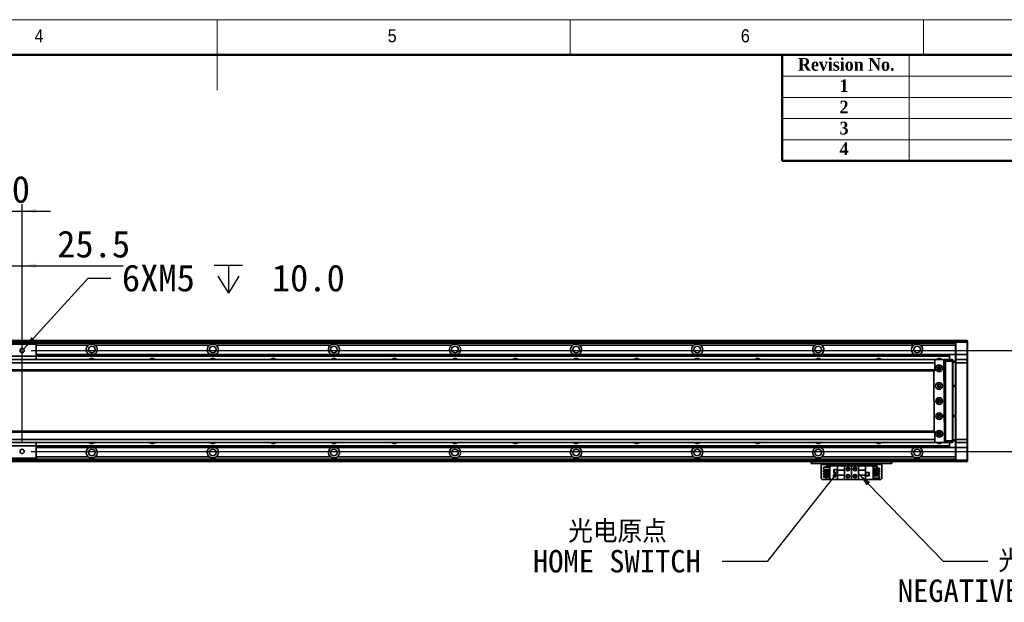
# Model space of a CAD drawing. Header units: millimetres. Extents: x 35 to 2905, y 35 to 2044.
# Tile 6 of 7: x 1274 to 2250, y 1466 to 2044. Entities that reach past the tile are written whole.
import ezdxf

# ---------------------------------------------------------------- set-up
doc = ezdxf.new("R2010")
doc.units = ezdxf.units.MM
doc.header["$LTSCALE"] = 7
doc.layers.add('黑色实线', color=7, linetype='Continuous')
doc.styles.add('SLDTEXTSTYLE1', font='Gothic.ttf', dxfattribs={"width": 0.913})
doc.styles.add('SLDTEXTSTYLE2', font='timesbd.ttf', dxfattribs={"width": 0.933})
doc.styles.add('SLDTEXTSTYLE8', font='txt')
doc.styles.add('SLDTEXTSTYLE9', font='txt', dxfattribs={"bigfont": 'bigfont'})
doc.dimstyles.new('SLDDIMSTYLE0', dxfattribs={"dimtxt": 26.6, "dimasz": 14, "dimexe": 0, "dimexo": 0.0625, "dimgap": 6.65, "dimtad": 2, "dimdec": 1, "dimrnd": 1e-09, "dimzin": 4, "dimdsep": 46, "dimtxsty": 'SLDTEXTSTYLE8', "dimsah": 1, "dimcen": 0.09, "dimadec": 0, "dimazin": 1, "dimtfac": 1, "dimtdec": 1, "dimtmove": 0, "dimatfit": 0, "dimfxl": 0, "dimfrac": 2, "dimtolj": 1, "dimtzin": 12, "dimarcsym": 0})
doc.dimstyles.new('SLDDIMSTYLE1', dxfattribs={"dimtxt": 26.6, "dimasz": 14, "dimexe": 0, "dimexo": 0.0625, "dimgap": 6.65, "dimtad": 2, "dimdec": 1, "dimrnd": 1e-09, "dimzin": 12, "dimdsep": 46, "dimtxsty": 'SLDTEXTSTYLE8', "dimsah": 1, "dimcen": 0.09, "dimadec": 0, "dimazin": 3, "dimtfac": 1, "dimtdec": 1, "dimtmove": 0, "dimatfit": 0, "dimfxl": 0, "dimfrac": 2, "dimtolj": 1, "dimtzin": 12, "dimarcsym": 0})
doc.dimstyles.new('SLDDIMSTYLE2', dxfattribs={"dimtxt": 0.18, "dimasz": 14, "dimexe": 0, "dimexo": 0.0625, "dimgap": 0, "dimtad": 0, "dimtih": 1, "dimtoh": 1, "dimdec": 0, "dimrnd": 1e-09, "dimzin": 0, "dimdsep": 46, "dimtxsty": 'Standard', "dimsah": 1, "dimcen": 0.09, "dimadec": 0, "dimazin": 0, "dimtfac": 14, "dimtdec": 0, "dimtofl": 0, "dimtmove": 0, "dimatfit": 3, "dimfxl": 0, "dimfrac": 2, "dimtolj": 1, "dimtzin": 0, "dimarcsym": 0})
doc.dimstyles.new('SLDDIMSTYLE3', dxfattribs={"dimtxt": 26.6, "dimasz": 14, "dimexe": 0, "dimexo": 0.0625, "dimgap": 6.65, "dimtad": 0, "dimtih": 1, "dimtoh": 1, "dimdec": 6, "dimrnd": 1e-09, "dimzin": 12, "dimdsep": 46, "dimtxsty": 'SLDTEXTSTYLE8', "dimsah": 1, "dimcen": 0, "dimadec": 0, "dimazin": 3, "dimtfac": 1, "dimtdec": 1, "dimtofl": 0, "dimtmove": 0, "dimatfit": 3, "dimfxl": 0, "dimfrac": 2, "dimtolj": 1, "dimtzin": 12, "dimarcsym": 0})
doc.dimstyles.new('SLDDIMSTYLE5', dxfattribs={"dimtxt": 0.18, "dimasz": 4.2, "dimexe": 0, "dimexo": 0.0625, "dimgap": 0, "dimtad": 0, "dimtih": 1, "dimtoh": 1, "dimdec": 0, "dimrnd": 1e-09, "dimzin": 0, "dimdsep": 46, "dimtxsty": 'Standard', "dimblk1": 'DOT', "dimblk2": 'DOT', "dimsah": 1, "dimcen": 0.09, "dimadec": 0, "dimazin": 0, "dimtfac": 4.2, "dimtdec": 0, "dimtofl": 0, "dimtmove": 0, "dimatfit": 3, "dimldrblk": 'DOT', "dimfxl": 0, "dimfrac": 2, "dimtolj": 1, "dimtzin": 0, "dimarcsym": 0})

# ---------------------------------------------------------------- blocks, each defined once
blk = doc.blocks.new('_D_7')
at = {"layer": '黑色实线'}
for p, q in [((2325.82, 1715.92), (2325.82, 1743.92)), ((1285.71, 1715.92), (2332.82, 1715.92)), ((2325.82, 1615.92), (2325.82, 1715.92)), ((1285.71, 1615.92), (2332.82, 1615.92)), ((2325.82, 1615.92), (2325.82, 1587.92))]:
    blk.add_line(p, q, dxfattribs=at)
for points in [[(2325.82, 1715.92), (2327.92, 1729.92), (2323.72, 1729.92)], [(2325.82, 1615.92), (2323.72, 1601.92), (2327.92, 1601.92)]]:
    blk.add_solid(points, dxfattribs=at)
at = {"layer": '黑色实线', "insert": (2290.92, 1614.94), "char_height": 26.6, "attachment_point": 1, "rotation": 90, "style": 'SLDTEXTSTYLE8'}
blk.add_mtext('100.0', dxfattribs=at)
blk = doc.blocks.new('SW_SYMBOL_HOLE_DEPTH')
at = {"layer": '黑色实线', "color": 0}
for p, q in [((0, 6125), (5600, 6125)), ((2800, 6125), (2800, 525)), ((700, 3885), (2800, 525)), ((4900, 3885), (2800, 525))]:
    blk.add_line(p, q, dxfattribs=at)
blk = doc.blocks.new('_D_8')
at = {"layer": '黑色实线'}
for p, q in [((1278.23, 1717.47), (1342.11, 1787.82)), ((1342.11, 1787.82), (1364.56, 1787.82))]:
    blk.add_line(p, q, dxfattribs=at)
blk.add_solid([(1278.23, 1717.47), (1289.2, 1726.43), (1286.09, 1729.25)], dxfattribs=at)
at = {"layer": '黑色实线', "xscale": 0.004985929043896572, "yscale": 0.004985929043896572, "zscale": 0.004985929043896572}
blk.add_blockref('SW_SYMBOL_HOLE_DEPTH', (1467.26, 1770.21), dxfattribs=at)
at = {"layer": '黑色实线', "char_height": 26.6, "attachment_point": 1, "style": 'SLDTEXTSTYLE8'}
for s, insert in [('6XM5', (1375.67, 1801.22)), (' 10.0', (1506.19, 1801.22))]:
    blk.add_mtext(s, dxfattribs=dict(at, insert=insert))
blk = doc.blocks.new('_D_11')
at = {"layer": '黑色实线'}
for p, q in [((1174.82, 1854.23), (1146.82, 1854.23)), ((1174.82, 1624.81), (1174.82, 1861.23)), ((1174.82, 1854.23), (1276.82, 1854.23)), ((1276.82, 1624.81), (1276.82, 1861.23)), ((1276.82, 1854.23), (1304.82, 1854.23))]:
    blk.add_line(p, q, dxfattribs=at)
for points in [[(1174.82, 1854.23), (1160.82, 1856.33), (1160.82, 1852.13)], [(1276.82, 1854.23), (1290.82, 1852.13), (1290.82, 1856.33)]]:
    blk.add_solid(points, dxfattribs=at)
at = {"layer": '黑色实线', "insert": (1194.15, 1889.13), "char_height": 26.6, "attachment_point": 1, "style": 'SLDTEXTSTYLE8'}
blk.add_mtext('102.0', dxfattribs=at)
blk = doc.blocks.new('_D_12')
at = {"layer": '黑色实线'}
for p, q in [((1251.32, 1624.81), (1251.32, 1806.97)), ((1276.82, 1624.81), (1276.82, 1806.97)), ((1251.32, 1799.97), (1223.32, 1799.97)), ((1251.32, 1799.97), (1276.82, 1799.97)), ((1276.82, 1799.97), (1377.08, 1799.97))]:
    blk.add_line(p, q, dxfattribs=at)
for points in [[(1251.32, 1799.97), (1237.32, 1802.07), (1237.32, 1797.87)], [(1276.82, 1799.97), (1290.82, 1797.87), (1290.82, 1802.07)]]:
    blk.add_solid(points, dxfattribs=at)
at = {"layer": '黑色实线', "insert": (1311.54, 1834.87), "char_height": 26.6, "attachment_point": 1, "style": 'SLDTEXTSTYLE8'}
blk.add_mtext('25.5', dxfattribs=at)
blk = doc.blocks.new('SW_NOTE_5')
at = {"layer": '黑色实线', "color": 0, "char_height": 22.225, "attachment_point": 2}
for s, insert, style in [('光电原点', (-103.75, 40.88), 'SLDTEXTSTYLE9'), ('HOME SWITCH', (-104.34, 11.5), 'SLDTEXTSTYLE8')]:
    blk.add_mtext(s, dxfattribs=dict(at, insert=insert, style=style))
blk = doc.blocks.new('_DOT')
at = {"color": 0, "linetype": 'ByBlock', "lineweight": -2}
blk.add_line((-0.5, 0), (-1, 0), dxfattribs=at)
at = {"color": 0, "linetype": 'ByBlock', "const_width": 0.5}
blk.add_lwpolyline([(-0.25, 0, 1), (0.25, 0, 1)], format="xyb", close=True, dxfattribs=at)
blk = doc.blocks.new('SW_NOTE_6')
at = {"layer": '黑色实线', "color": 0, "char_height": 22.225, "attachment_point": 2}
for s, insert, style in [('光电负限位', (71.62, 11.18), 'SLDTEXTSTYLE9'), ('NEGATIVE LIMIT SWITCH', (69.55, -18.2), 'SLDTEXTSTYLE8')]:
    blk.add_mtext(s, dxfattribs=dict(at, insert=insert, style=style))

msp = doc.modelspace()

# ---------------------------------------------------------------- linework, layer by layer
at = {"color": 7, "linetype": 'Continuous', "lineweight": 18}
for p, q in [((2905, 2044), (35, 2044)), ((1470, 2044), (1470, 1974)), ((1820, 2009), (1820, 2044)), ((2170, 2044), (2170, 2009)), ((70, 2009), (2870, 2009)), ((2156, 2009), (2156, 1904)), ((2030, 1988), (2870, 1988)), ((2030, 1967), (2870, 1967)), ((2030, 1946), (2870, 1946)), ((2030, 1925), (2870, 1925))]:
    msp.add_line(p, q, dxfattribs=at)
at = {"color": 7, "linetype": 'Continuous', "lineweight": 50}
for p, q in [((2870, 2009), (70, 2009)), ((2030, 2009), (2030, 1904)), ((2870, 1904), (2030, 1904))]:
    msp.add_line(p, q, dxfattribs=at)
at = {"color": 7, "linetype": 'Continuous', "lineweight": 35}
for p, q in [((1290.8211979, 1722.417851), (1160.8212027, 1722.417851)), ((2201.821092, 1725.9229915), (1265.3211388, 1725.9229915)), ((1265.3211388, 1725.7229919), (2145.8210978, 1725.7229919)), ((1265.3211388, 1725.5229922), (2145.8210978, 1725.5229922)), ((2201.821092, 1725.4229905), (1265.3211388, 1725.4229905)), ((2201.821092, 1723.417853), (1265.3211388, 1723.417853)), ((1290.8211979, 1722.417851), (1290.8211979, 1710.4178527)), ((1462.6516136, 1721.4178527), (1348.9908012, 1721.4178527)), ((1582.6516184, 1721.4178527), (1468.990806, 1721.4178527)), ((1702.6516232, 1721.4178527), (1588.9908108, 1721.4178527)), ((1822.6516279, 1721.4178527), (1708.9908155, 1721.4178527)), ((1942.6516327, 1721.4178527), (1828.9908203, 1721.4178527)), ((2062.6516375, 1721.4178527), (1948.9908251, 1721.4178527)), ((2159.1918501, 1721.4178527), (2068.9907106, 1721.4178527)), ((2145.8210978, 1725.7229919), (2145.8210978, 1725.5229922)), ((2145.8210978, 1725.4229905), (2145.8210978, 1725.5229922)), ((2159.1918501, 1721.4178527), (2159.1918501, 1719.8926331)), ((2201.821092, 1721.4178527), (2166.9907602, 1721.4178527)), ((2201.821092, 1725.6229902), (2202.121261, 1725.9229915)), ((2201.821092, 1725.9229915), (2201.821092, 1725.6229902)), ((2201.821092, 1724.4229922), (2201.821092, 1725.6229902)), ((2201.821092, 1724.4229922), (2202.121261, 1724.4229922)), ((2201.821092, 1711.9229892), (2201.821092, 1724.4229922)), ((2202.121261, 1725.9229915), (2202.121261, 1724.4229922)), ((2202.121261, 1725.9229915), (2213.5212454, 1725.9229915)), ((2213.5212454, 1724.4229922), (2202.121261, 1724.4229922)), ((2202.121261, 1724.4229922), (2202.121261, 1711.9229892)), ((2213.5212454, 1724.4229922), (2213.5212454, 1725.9229915)), ((2213.5212454, 1725.9229915), (2213.821176, 1725.6229902)), ((2213.5212454, 1724.4229922), (2213.821176, 1724.4229922)), ((2213.5212454, 1711.9229892), (2213.5212454, 1724.4229922)), ((2213.821176, 1725.6229902), (2213.821176, 1724.4229922)), ((2213.821176, 1724.4229922), (2213.821176, 1711.9229892)), ((1290.8211979, 1710.4178527), (1160.8212027, 1710.4178527)), ((1290.8211979, 1711.917852), (2195.8212885, 1711.917852)), ((1290.8211979, 1711.6248319), (2195.8212885, 1711.6248319)), ((1290.8211979, 1710.7259715), (2195.8212885, 1710.7259715)), ((1290.8211979, 1710.4329513), (2195.8212885, 1710.4329513)), ((1290.8211979, 1710.4178527), (1290.8211979, 1706.9229903)), ((2195.8212885, 1711.917852), (2195.8212885, 1711.6248319)), ((2201.821092, 1711.917852), (2195.8212885, 1711.917852)), ((2195.8212885, 1711.6248319), (2195.8212885, 1710.7259715)), ((2195.8212885, 1710.7259715), (2195.8212885, 1710.4329513)), ((2195.8212885, 1710.4329513), (2195.8212885, 1706.9229903)), ((2201.821092, 1711.9229892), (2202.121261, 1711.9229892)), ((2201.821092, 1706.6229889), (2201.821092, 1711.9229892)), ((2202.121261, 1711.9229892), (2202.121261, 1706.9229903)), ((2202.121261, 1711.9229892), (2213.5212454, 1711.9229892)), ((2213.5212454, 1706.9229903), (2213.5212454, 1711.9229892)), ((2213.5212454, 1711.9229892), (2213.821176, 1711.9229892)), ((2213.821176, 1711.9229892), (2213.821176, 1706.6229889)), ((2181.3211473, 1706.9229903), (270.3211936, 1706.9229903)), ((2181.3211473, 1703.9229879), (270.3211936, 1703.9229879)), ((2180.9260878, 1706.8977328), (2180.4287466, 1706.3950533)), ((2180.4287466, 1706.3950533), (2180.4294619, 1706.2846655)), ((2189.9259123, 1706.9461206), (2180.9260878, 1706.8977328)), ((2181.3211473, 1706.9229903), (2181.3211473, 1706.8998599)), ((2181.3211473, 1706.2846655), (2181.3211473, 1703.9229879)), ((2181.3211473, 1703.9229879), (2181.3211473, 1696.9229868)), ((2181.6210779, 1706.9229903), (2181.5996202, 1706.9013538)), ((2181.6210779, 1706.901473), (2181.6210779, 1706.9229903)), ((2181.6210779, 1706.9229903), (2185.623649, 1706.9229903)), ((2186.9668993, 1698.9229908), (2184.6754583, 1698.9229908)), ((2185.821298, 1700.0229908), (2186.1143145, 1699.9958986)), ((2190.4287371, 1706.4488167), (2189.9259123, 1706.9461206)), ((2189.9492773, 1706.9229903), (2191.8211016, 1706.9229903)), ((2191.8211016, 1706.6229889), (2190.2525457, 1706.6229889)), ((2190.8640894, 1625.4499899), (2190.4287371, 1706.4488167)), ((2191.3211378, 1704.9229899), (2190.4368433, 1704.9229899)), ((2191.3211378, 1626.9229921), (2191.3211378, 1704.9229899)), ((2191.8211016, 1706.9229903), (2199.0211042, 1706.9229903)), ((2191.8211016, 1705.4229909), (2191.8211016, 1706.9229903)), ((2191.8211016, 1626.422991), (2191.8211016, 1705.4229909)), ((2199.0211042, 1705.4229909), (2191.8211016, 1705.4229909)), ((2199.0211042, 1705.4229909), (2199.0211042, 1706.9229903)), ((2199.3212732, 1706.6229889), (2199.0211042, 1706.9229903)), ((2199.0211042, 1626.422991), (2199.0211042, 1705.4229909)), ((2199.3212732, 1705.4229909), (2199.0211042, 1705.4229909)), ((2199.3212732, 1706.6229889), (2199.3212732, 1705.4229909)), ((2199.3212732, 1705.4229909), (2199.3212732, 1626.422991)), ((2199.3212732, 1705.4229909), (2201.821092, 1705.4229909)), ((2201.821092, 1704.4229889), (2199.3212732, 1704.4229889)), ((2202.121261, 1706.9229903), (2201.821092, 1706.6229889)), ((2201.821092, 1703.9229916), (2201.821092, 1706.6229889)), ((2202.121261, 1703.9229916), (2201.821092, 1703.9229916)), ((2201.821092, 1627.9229904), (2201.821092, 1703.9229916)), ((2202.121261, 1706.9229903), (2202.121261, 1703.9229916)), ((2202.121261, 1706.9229903), (2213.5212454, 1706.9229903)), ((2213.5212454, 1703.9229916), (2202.121261, 1703.9229916)), ((2202.121261, 1703.9229916), (2202.121261, 1627.9229904)), ((2213.5212454, 1703.9229916), (2213.5212454, 1706.9229903)), ((2213.5212454, 1706.9229903), (2213.821176, 1706.6229889)), ((2213.5212454, 1627.9229904), (2213.5212454, 1703.9229916)), ((2213.5212454, 1703.9229916), (2213.821176, 1703.9229916)), ((2213.821176, 1706.6229889), (2213.821176, 1703.9229916)), ((2213.821176, 1703.9229916), (2213.821176, 1627.9229904)), ((2181.3211473, 1696.9229868), (270.3211936, 1696.9229868)), ((270.3211936, 1695.9229866), (2181.3211473, 1695.9229866)), ((2180.4850134, 1695.9229866), (2180.8075937, 1635.9229917)), ((2181.3211473, 1696.9229868), (2181.3211473, 1695.9229866)), ((2185.821298, 1682.5229907), (2186.3355669, 1682.4380672)), ((2199.3212732, 1681.4229907), (2201.821092, 1681.4229907)), ((2201.821092, 1680.4229906), (2199.3212732, 1680.4229906)), ((2199.3212732, 1651.4229895), (2201.821092, 1651.4229895)), ((2201.821092, 1650.4229912), (2199.3212732, 1650.4229912)), ((2181.3211473, 1635.9229917), (270.3211936, 1635.9229917)), ((2181.3211473, 1634.9229934), (270.3211936, 1634.9229934)), ((2181.3211473, 1635.9229917), (2181.3211473, 1634.9229934)), ((2181.3211473, 1634.9229934), (2181.3211473, 1627.9229941)), ((2184.6754583, 1632.9229893), (2186.9668993, 1632.9229893)), ((2181.3211473, 1627.9229941), (270.3211936, 1627.9229941)), ((2181.3211473, 1624.9229917), (270.3211936, 1624.9229917)), ((1290.8211979, 1621.4178512), (1160.8212027, 1621.4178512)), ((1290.8211979, 1624.9229917), (1290.8211979, 1621.4178512)), ((1290.8211979, 1621.4178512), (1290.8211979, 1609.4178529)), ((1290.8211979, 1621.4130269), (2195.8212885, 1621.4130269)), ((1290.8211979, 1621.1200105), (2195.8212885, 1621.1200105)), ((1290.8211979, 1620.2211464), (2195.8212885, 1620.2211464)), ((1290.8211979, 1619.9281299), (2195.8212885, 1619.9281299)), ((2180.8633837, 1625.5613165), (2180.8643374, 1625.3962228)), ((2180.8643374, 1625.3962228), (2181.3669237, 1624.8989189)), ((2181.3211473, 1627.9229941), (2181.3211473, 1625.5613165)), ((2181.3211473, 1624.9441961), (2181.3211473, 1624.9229917)), ((2181.3669237, 1624.8989189), (2190.3667482, 1624.9473067)), ((2191.8211016, 1624.9229917), (2185.8439478, 1624.9229917)), ((2190.3667482, 1624.9473067), (2190.8640894, 1625.4499899)), ((2190.6394991, 1625.2229894), (2191.8211016, 1625.2229894)), ((2190.8562216, 1626.9229921), (2191.3211378, 1626.9229921)), ((2191.8211016, 1626.422991), (2199.0211042, 1626.422991)), ((2191.8211016, 1624.9229917), (2191.8211016, 1626.422991)), ((2199.0211042, 1624.9229917), (2191.8211016, 1624.9229917)), ((2195.8212885, 1624.9229917), (2195.8212885, 1621.4130269)), ((2195.8212885, 1621.4130269), (2195.8212885, 1621.1200105)), ((2195.8212885, 1621.1200105), (2195.8212885, 1620.2211464)), ((2195.8212885, 1620.2211464), (2195.8212885, 1619.9281299)), ((2201.821092, 1619.9281299), (2195.8212885, 1619.9281299)), ((2199.3212732, 1626.422991), (2199.0211042, 1626.422991)), ((2199.0211042, 1624.9229917), (2199.0211042, 1626.422991)), ((2199.3212732, 1625.2229894), (2199.0211042, 1624.9229917)), ((2199.3212732, 1627.4229893), (2201.821092, 1627.4229893)), ((2199.3212732, 1626.422991), (2199.3212732, 1625.2229894)), ((2201.821092, 1626.422991), (2199.3212732, 1626.422991)), ((2202.121261, 1627.9229904), (2201.821092, 1627.9229904)), ((2201.821092, 1625.2229894), (2201.821092, 1627.9229904)), ((2202.121261, 1624.9229917), (2201.821092, 1625.2229894)), ((2201.821092, 1619.922989), (2201.821092, 1625.2229894)), ((2202.121261, 1619.922989), (2201.821092, 1619.922989)), ((2201.821092, 1607.4229898), (2201.821092, 1619.922989)), ((2202.121261, 1627.9229904), (2213.5212454, 1627.9229904)), ((2202.121261, 1627.9229904), (2202.121261, 1624.9229917)), ((2213.5212454, 1624.9229917), (2202.121261, 1624.9229917)), ((2202.121261, 1624.9229917), (2202.121261, 1619.922989)), ((2202.121261, 1619.922989), (2213.5212454, 1619.922989)), ((2202.121261, 1619.922989), (2202.121261, 1607.4229898)), ((2213.5212454, 1627.9229904), (2213.821176, 1627.9229904)), ((2213.5212454, 1624.9229917), (2213.5212454, 1627.9229904)), ((2213.5212454, 1624.9229917), (2213.821176, 1625.2229894)), ((2213.5212454, 1619.922989), (2213.5212454, 1624.9229917)), ((2213.821176, 1619.922989), (2213.5212454, 1619.922989)), ((2213.5212454, 1607.4229898), (2213.5212454, 1619.922989)), ((2213.821176, 1627.9229904), (2213.821176, 1625.2229894)), ((2213.821176, 1625.2229894), (2213.821176, 1619.922989)), ((2213.821176, 1619.922989), (2213.821176, 1607.4229898)), ((1462.6516136, 1610.4281293), (1348.9908012, 1610.4281293)), ((1582.6516184, 1610.4281293), (1468.990806, 1610.4281293)), ((1702.6516232, 1610.4281293), (1588.9908108, 1610.4281293)), ((1822.6516279, 1610.4281293), (1708.9908155, 1610.4281293)), ((1942.6516327, 1610.4281293), (1828.9908203, 1610.4281293)), ((2062.6516375, 1610.4281293), (1948.9908251, 1610.4281293)), ((2160.6516871, 1610.4281293), (2068.9907106, 1610.4281293)), ((2201.821092, 1610.4281293), (2166.9907602, 1610.4281293)), ((1290.8211979, 1609.4178529), (1160.8212027, 1609.4178529)), ((2201.821092, 1608.428129), (1235.8211311, 1608.428129)), ((2201.821092, 1605.9229905), (1235.8211311, 1605.9229905)), ((2058.8212046, 1603.9229939), (2058.8212046, 1605.9229905)), ((2059.8211321, 1603.9229939), (2058.8212046, 1603.9229939)), ((2059.8211321, 1605.9229905), (2059.8211321, 1603.9229939)), ((2137.8212008, 1603.9229939), (2059.8211321, 1603.9229939)), ((2068.821195, 1603.9229939), (2068.821195, 1602.9229918)), ((2068.821195, 1602.9229918), (2128.8211378, 1602.9229918)), ((2068.821195, 1589.1229892), (2068.821195, 1602.9229918)), ((2071.1212191, 1597.9829887), (2071.1212191, 1600.4829938)), ((2071.1212191, 1600.4829938), (2077.3212942, 1600.4829938)), ((2073.5211405, 1600.4829938), (2073.5211405, 1601.4229888)), ((2073.5211405, 1601.4229888), (2077.3212942, 1601.4229888)), ((2077.3212942, 1588.1229872), (2077.3212942, 1601.7229939)), ((2077.3212942, 1601.7229939), (2084.8712954, 1601.7229939)), ((2084.8712954, 1601.7229939), (2084.8712954, 1597.4229881)), ((2091.8211969, 1601.7229939), (2084.8712954, 1601.7229939)), ((2091.8211969, 1597.4229881), (2091.8211969, 1601.7229939)), ((2098.8211664, 1601.7229939), (2091.8211969, 1601.7229939)), ((2098.8211664, 1588.1229872), (2098.8211664, 1601.7229939)), ((2098.8211664, 1601.7229939), (2105.8211359, 1601.7229939)), ((2105.8211359, 1601.7229939), (2105.8211359, 1597.4229881)), ((2112.7712759, 1601.7229939), (2105.8211359, 1601.7229939)), ((2112.7712759, 1597.4229881), (2112.7712759, 1601.7229939)), ((2120.321277, 1601.7229939), (2112.7712759, 1601.7229939)), ((2120.321277, 1601.7229939), (2120.321277, 1588.1229872)), ((2124.1211924, 1601.4229888), (2120.321277, 1601.4229888)), ((2124.1211924, 1601.4229888), (2124.1211924, 1599.4829917)), ((2128.8211378, 1602.9229918), (2128.8211378, 1603.9229939)), ((2128.8211378, 1602.9229918), (2128.8211378, 1589.1229892)), ((2137.8212008, 1603.9229939), (2137.8212008, 1605.9229905)), ((2138.8211283, 1603.9229939), (2137.8212008, 1603.9229939)), ((2138.8211283, 1605.9229905), (2138.8211283, 1603.9229939)), ((2202.121261, 1607.4229898), (2201.821092, 1607.4229898)), ((2201.821092, 1606.2229881), (2201.821092, 1607.4229898)), ((2202.121261, 1605.9229905), (2201.821092, 1606.2229881)), ((2201.821092, 1606.2229881), (2201.821092, 1605.9229905)), ((2202.121261, 1607.4229898), (2213.5212454, 1607.4229898)), ((2202.121261, 1607.4229898), (2202.121261, 1605.9229905)), ((2213.5212454, 1605.9229905), (2202.121261, 1605.9229905)), ((2213.821176, 1607.4229898), (2213.5212454, 1607.4229898)), ((2213.5212454, 1605.9229905), (2213.5212454, 1607.4229898)), ((2213.821176, 1606.2229881), (2213.5212454, 1605.9229905)), ((2213.821176, 1607.4229898), (2213.821176, 1606.2229881)), ((2071.1212191, 1597.9829887), (2077.3212942, 1597.9829887)), ((2071.1212191, 1595.4429889), (2071.1212191, 1596.9429919)), ((2071.1212191, 1596.9429919), (2077.3212942, 1596.9429919)), ((2071.1212191, 1595.4429889), (2077.3212942, 1595.4429889)), ((2071.1212191, 1592.9029891), (2071.1212191, 1594.4029922)), ((2071.1212191, 1594.4029922), (2077.3212942, 1594.4029922)), ((2071.1212191, 1592.9029891), (2077.3212942, 1592.9029891)), ((2071.1212191, 1590.3629893), (2071.1212191, 1591.8629924)), ((2071.1212191, 1591.8629924), (2077.3212942, 1591.8629924)), ((2073.5211405, 1596.9429919), (2073.5211405, 1597.9829887)), ((2073.5211405, 1594.4029922), (2073.5211405, 1595.4429889)), ((2073.5211405, 1591.8629924), (2073.5211405, 1592.9029891)), ((2084.6211943, 1598.0229909), (2081.4211401, 1598.0229909)), ((2081.4211401, 1598.0229909), (2081.4211401, 1594.8229888)), ((2081.4211401, 1594.8229888), (2084.6211943, 1594.8229888)), ((2084.5212969, 1597.9229892), (2081.5212759, 1597.9229892)), ((2081.5212759, 1597.9229892), (2081.5212759, 1594.9229905)), ((2081.5212759, 1594.9229905), (2084.5212969, 1594.9229905)), ((2084.5212969, 1594.9229905), (2084.5212969, 1597.9229892)), ((2084.6211943, 1594.8229888), (2084.6211943, 1598.0229909)), ((2091.8211969, 1597.4229881), (2084.8712954, 1597.4229881)), ((2084.8712954, 1592.4229929), (2084.8712954, 1597.4229881)), ((2084.8712954, 1592.4229929), (2091.8211969, 1592.4229929)), ((2084.8712954, 1592.4229929), (2084.8712954, 1588.1229872)), ((2091.8211969, 1597.4229881), (2091.8211969, 1592.4229929)), ((2091.8211969, 1588.1229872), (2091.8211969, 1592.4229929)), ((2112.7712759, 1597.4229881), (2105.8211359, 1597.4229881)), ((2105.8211359, 1592.4229929), (2105.8211359, 1597.4229881)), ((2105.8211359, 1592.4229929), (2112.7712759, 1592.4229929)), ((2105.8211359, 1592.4229929), (2105.8211359, 1588.1229872)), ((2112.7712759, 1597.4229881), (2112.7712759, 1592.4229929)), ((2112.7712759, 1588.1229872), (2112.7712759, 1592.4229929)), ((2116.2211927, 1595.0229922), (2113.0211386, 1595.0229922)), ((2113.0211386, 1595.0229922), (2113.0211386, 1591.8229902)), ((2113.0211386, 1591.8229902), (2116.2211927, 1591.8229902)), ((2113.1212744, 1594.9229905), (2113.1212744, 1591.9229919)), ((2116.1212954, 1594.9229905), (2113.1212744, 1594.9229905)), ((2113.1212744, 1591.9229919), (2116.1212954, 1591.9229919)), ((2116.1212954, 1591.9229919), (2116.1212954, 1594.9229905)), ((2116.2211927, 1591.8229902), (2116.2211927, 1595.0229922)), ((2126.5211138, 1599.4829917), (2120.321277, 1599.4829917)), ((2126.5211138, 1597.9829887), (2120.321277, 1597.9829887)), ((2126.5211138, 1596.9429919), (2120.321277, 1596.9429919)), ((2126.5211138, 1595.4429889), (2120.321277, 1595.4429889)), ((2126.5211138, 1594.4029922), (2120.321277, 1594.4029922)), ((2126.5211138, 1592.9029891), (2120.321277, 1592.9029891)), ((2126.5211138, 1591.8629924), (2120.321277, 1591.8629924)), ((2124.1211924, 1597.9829887), (2124.1211924, 1596.9429919)), ((2124.1211924, 1595.4429889), (2124.1211924, 1594.4029922)), ((2124.1211924, 1592.9029891), (2124.1211924, 1591.8629924)), ((2126.5211138, 1599.4829917), (2126.5211138, 1597.9829887)), ((2126.5211138, 1596.9429919), (2126.5211138, 1595.4429889)), ((2126.5211138, 1594.4029922), (2126.5211138, 1592.9029891)), ((2126.5211138, 1591.8629924), (2126.5211138, 1589.3629873)), ((2068.821195, 1589.1229892), (2069.8211226, 1588.1229872)), ((2077.3212942, 1588.1229872), (2069.8211226, 1588.1229872)), ((2071.1212191, 1590.3629893), (2077.3212942, 1590.3629893)), ((2073.5211405, 1588.4229923), (2073.5211405, 1590.3629893)), ((2073.5211405, 1588.4229923), (2077.3212942, 1588.4229923)), ((2077.3212942, 1588.1229872), (2084.8712954, 1588.1229872)), ((2084.8712954, 1588.1229872), (2091.8211969, 1588.1229872)), ((2098.8211664, 1588.1229872), (2091.8211969, 1588.1229872)), ((2098.8211664, 1588.1229872), (2105.8211359, 1588.1229872)), ((2105.8211359, 1588.1229872), (2112.7712759, 1588.1229872)), ((2120.321277, 1588.1229872), (2112.7712759, 1588.1229872)), ((2126.5211138, 1589.3629873), (2120.321277, 1589.3629873)), ((2124.1211924, 1588.4229923), (2120.321277, 1588.4229923)), ((2127.8212103, 1588.1229872), (2120.321277, 1588.1229872)), ((2124.1211924, 1589.3629873), (2124.1211924, 1588.4229923)), ((2127.8212103, 1588.1229872), (2128.8211378, 1589.1229892))]:
    msp.add_line(p, q, dxfattribs=at)
at = {"color": 8, "linetype": 'Continuous', "lineweight": 35}
for p, q in [((2201.821092, 1724.9229895), (1265.3211388, 1724.9229895)), ((1342.6516088, 1721.4178527), (1290.8211979, 1721.4178527)), ((1342.6516088, 1610.4281293), (1290.8211979, 1610.4281293)), ((2201.821092, 1606.9229888), (1235.8211311, 1606.9229888))]:
    msp.add_line(p, q, dxfattribs=at)
at = {"color": 7, "linetype": 'Continuous', "lineweight": 35, "flags": 128}
for points in [[(1291.3916143, 1706.9229903), (1291.1684546, 1707.0918614), (1290.8145222, 1707.3044563)], [(2185.821298, 1667.5229905), (2186.4335569, 1667.4011977), (2186.6745981, 1667.2764637)], [(1290.8192905, 1624.533725), (1291.1722693, 1624.7465359), (1291.4040121, 1624.9229917)]]:
    msp.add_lwpolyline(points, dxfattribs=at)
at = {"color": 7, "linetype": 'Continuous', "lineweight": 35}
for centre, radius in [((1276.8211893, 1715.9178524), 2.1), ((1345.8211893, 1716.9229905), 3.3), ((1465.8211893, 1716.9229905), 3.3), ((1585.8211893, 1716.9229905), 3.3), ((1705.8211893, 1716.9229905), 3.3), ((1825.8211893, 1716.9229905), 3.3), ((1945.8211893, 1716.9229905), 3.3), ((2065.8211893, 1716.9229905), 3.3), ((2163.8211893, 1716.9229905), 3.3), ((2185.4717238, 1698.422051), 3.36), ((2185.4717238, 1698.422051), 1.7), ((2185.8211893, 1698.4229905), 1.25), ((2185.5658106, 1680.922304), 3.36), ((2185.5658106, 1680.922304), 1.7), ((2185.8211893, 1680.9229905), 1.25), ((2185.6464565, 1665.9225208), 3.36), ((2185.6464565, 1665.9225208), 1.7), ((2185.8211893, 1665.9229905), 1.25), ((2185.7271024, 1650.9227375), 3.36), ((2185.7271024, 1650.9227375), 1.7), ((2185.8211893, 1650.9229905), 1.6), ((2185.8211893, 1650.9229905), 1.25), ((2185.8211893, 1633.4229905), 3.36), ((2185.8211893, 1633.4229905), 1.7), ((2185.8211893, 1633.4229905), 1.6), ((2185.8211893, 1633.4229905), 1.25), ((1276.8211893, 1615.9178524), 2.1), ((1345.8211893, 1614.9229905), 3.3), ((1465.8211893, 1614.9229905), 3.3), ((1585.8211893, 1614.9229905), 3.3), ((1705.8211893, 1614.9229905), 3.3), ((1825.8211893, 1614.9229905), 3.3), ((1945.8211893, 1614.9229905), 3.3), ((2065.8211893, 1614.9229905), 3.3), ((2163.8211893, 1614.9229905), 3.3), ((2095.3211893, 1598.4229905), 1.75), ((2095.3211893, 1591.4229905), 1.75), ((2095.3211893, 1598.4229905), 1.25), ((2095.3211893, 1591.4229905), 1.25), ((2102.3211893, 1598.4229905), 1.75), ((2102.3211893, 1591.4229905), 1.75), ((2102.3211893, 1598.4229905), 1.25), ((2102.3211893, 1591.4229905), 1.25)]:
    msp.add_circle(centre, radius, dxfattribs=at)
for centre, radius, start, end in [((1345.8211893, 1716.9229905), 5.5, 125.1897877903, 245.5088204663), ((1345.8211893, 1716.9229905), 5.5, 294.4911795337, 54.8102122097), ((1465.8211893, 1716.9229905), 5.5, 125.1897877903, 245.5088204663), ((1465.8211893, 1716.9229905), 5.5, 294.4911795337, 54.8102122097), ((1585.8211893, 1716.9229905), 5.5, 125.1897877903, 245.5088204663), ((1585.8211893, 1716.9229905), 5.5, 294.4911795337, 54.8102122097), ((1705.8211893, 1716.9229905), 5.5, 125.1897877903, 245.5088204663), ((1705.8211893, 1716.9229905), 5.5, 294.4911795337, 54.8102122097), ((1825.8211893, 1716.9229905), 5.5, 125.1897877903, 245.5088204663), ((1825.8211893, 1716.9229905), 5.5, 294.4911795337, 54.8102122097), ((1945.8211893, 1716.9229905), 5.5, 125.1897877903, 245.5088204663), ((1945.8211893, 1716.9229905), 5.5, 294.4911795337, 54.8102122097), ((2065.8211893, 1716.9229905), 5.5, 125.1897877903, 245.5088204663), ((2065.8211893, 1716.9229905), 5.5, 294.4911795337, 54.8102122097), ((2163.8211893, 1716.9229905), 5.5, 147.320790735, 245.5088204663), ((2163.8211893, 1716.9229905), 5.5, 294.4911795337, 54.8102122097), ((1345.8211893, 1704.4178524), 3.75, 41.9157203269, 138.0842796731), ((1405.8211893, 1704.4178524), 3.75, 41.915720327, 138.084279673), ((1465.8211893, 1704.4178524), 3.75, 41.915720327, 138.084279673), ((1525.8211893, 1704.4178524), 3.75, 41.915720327, 138.084279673), ((1585.8211893, 1704.4178524), 3.75, 41.9157203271, 138.0842796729), ((1645.8211893, 1704.4178524), 3.75, 41.9157203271, 138.0842796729), ((1705.8211893, 1704.4178524), 3.75, 41.9157203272, 138.0842796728), ((1765.8211893, 1704.4178524), 3.75, 41.9157203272, 138.0842796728), ((1825.8211893, 1704.4178524), 3.75, 41.9157203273, 138.0842796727), ((1885.8211893, 1704.4178524), 3.75, 41.9157203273, 138.0842796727), ((1945.8211893, 1704.4178524), 3.75, 41.9157203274, 138.0842796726), ((2005.8211893, 1704.4178524), 3.75, 41.9157203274, 138.0842796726), ((2065.8211893, 1704.4178524), 3.75, 41.9157203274, 138.0842796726), ((2125.8211893, 1704.4178524), 3.75, 41.9157203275, 138.0842796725), ((2185.8211893, 1704.4178524), 3.75, 41.9157254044, 138.0842745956), ((2185.8211893, 1698.4229905), 1.6, 90, 280.8667002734), ((2185.8211893, 1680.9229905), 1.6, 90, 289.059298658), ((2185.8211893, 1665.9229905), 1.6, 90, 302.5373188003), ((1345.8211893, 1614.9229905), 5.5, 114.4911795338, 234.8102122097), ((1345.8211893, 1627.4281285), 3.75, 221.915720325, 318.084279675), ((1345.8211893, 1614.9229905), 5.5, 305.1897877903, 65.5088204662), ((1405.8211893, 1627.4281285), 3.75, 221.915720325, 318.084279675), ((1465.8211893, 1614.9229905), 5.5, 114.4911795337, 234.8102122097), ((1465.8211893, 1627.4281285), 3.75, 221.915720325, 318.084279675), ((1465.8211893, 1614.9229905), 5.5, 305.1897877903, 65.5088204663), ((1525.8211893, 1627.4281285), 3.75, 221.915720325, 318.084279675), ((1585.8211893, 1614.9229905), 5.5, 114.4911795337, 234.8102122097), ((1585.8211893, 1627.4281285), 3.75, 221.915720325, 318.084279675), ((1585.8211893, 1614.9229905), 5.5, 305.1897877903, 65.5088204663), ((1645.8211893, 1627.4281285), 3.75, 221.915720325, 318.084279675), ((1705.8211893, 1614.9229905), 5.5, 114.4911795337, 234.8102122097), ((1705.8211893, 1627.4281285), 3.75, 221.915720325, 318.084279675), ((1705.8211893, 1614.9229905), 5.5, 305.1897877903, 65.5088204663), ((1765.8211893, 1627.4281285), 3.75, 221.915720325, 318.084279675), ((1825.8211893, 1614.9229905), 5.5, 114.4911795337, 234.8102122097), ((1825.8211893, 1627.4281285), 3.75, 221.915720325, 318.084279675), ((1825.8211893, 1614.9229905), 5.5, 305.1897877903, 65.5088204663), ((1885.8211893, 1627.4281285), 3.75, 221.915720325, 318.084279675), ((1945.8211893, 1614.9229905), 5.5, 114.4911795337, 234.8102122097), ((1945.8211893, 1627.4281285), 3.75, 221.915720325, 318.084279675), ((1945.8211893, 1614.9229905), 5.5, 305.1897877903, 65.5088204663), ((2005.8211893, 1627.4281285), 3.75, 221.915720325, 318.084279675), ((2065.8211893, 1614.9229905), 5.5, 114.4911795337, 234.8102122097), ((2065.8211893, 1627.4281285), 3.75, 221.915720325, 318.084279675), ((2065.8211893, 1614.9229905), 5.5, 305.1897877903, 65.5088204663), ((2125.8211893, 1627.4281285), 3.75, 221.915720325, 318.084279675), ((2163.8211893, 1614.9229905), 5.5, 114.4911795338, 234.8102122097), ((2163.8211893, 1614.9229905), 5.5, 305.1897877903, 65.5088204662), ((2185.8211893, 1627.4281285), 3.75, 221.9157254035, 318.0842745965)]:
    msp.add_arc(centre, radius, start, end, dxfattribs=at)
for points, knots in [([(1348.9908012, 1721.4178527), (1348.53129, 1721.6872466), (1347.582876, 1722.2432656), (1345.8989789, 1722.5027095), (1344.1568109, 1722.2871944), (1343.1512294, 1721.7064126), (1342.6516088, 1721.4178527)], [0, 0, 0, 0, 0.2356940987, 0.4864638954, 0.7448509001, 1, 1, 1, 1]), ([(1468.990806, 1721.4178527), (1468.5312948, 1721.6872466), (1467.5828807, 1722.2432656), (1465.8989837, 1722.5027095), (1464.1568156, 1722.2871944), (1463.1512342, 1721.7064126), (1462.6516136, 1721.4178527)], [0, 0, 0, 0, 0.2356940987, 0.4864638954, 0.7448509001, 1, 1, 1, 1]), ([(1588.9908108, 1721.4178527), (1588.5312997, 1721.6872467), (1587.5828521, 1722.2432858), (1585.8989448, 1722.5027066), (1584.1567865, 1722.287176), (1583.151239, 1721.7064131), (1582.6516184, 1721.4178527)], [0, 0, 0, 0, 0.235694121, 0.4864812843, 0.744850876, 1, 1, 1, 1]), ([(1708.9908155, 1721.4178527), (1708.5313045, 1721.6872467), (1707.5828569, 1722.2432858), (1705.8989496, 1722.5027066), (1704.1567913, 1722.287176), (1703.1512438, 1721.7064131), (1702.6516232, 1721.4178527)], [0, 0, 0, 0, 0.235694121, 0.4864812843, 0.744850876, 1, 1, 1, 1]), ([(1828.9908203, 1721.4178527), (1828.5313093, 1721.6872467), (1827.5828616, 1722.2432858), (1825.8989544, 1722.5027066), (1824.156796, 1722.287176), (1823.1512486, 1721.7064131), (1822.6516279, 1721.4178527)], [0, 0, 0, 0, 0.235694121, 0.4864812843, 0.744850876, 1, 1, 1, 1]), ([(1948.9908251, 1721.4178527), (1948.531314, 1721.6872467), (1947.5828664, 1722.2432858), (1945.8989591, 1722.5027066), (1944.1568008, 1722.287176), (1943.1512533, 1721.7064131), (1942.6516327, 1721.4178527)], [0, 0, 0, 0, 0.235694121, 0.4864812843, 0.744850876, 1, 1, 1, 1]), ([(2068.9907106, 1721.4178527), (2068.5311992, 1721.6872468), (2067.5828183, 1722.2432464), (2065.898934, 1722.5027081), (2064.1567823, 1722.2872337), (2063.1512173, 1721.7064131), (2062.6516375, 1721.4178527)], [0, 0, 0, 0, 0.2356977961, 0.4864541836, 0.7448626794, 1, 1, 1, 1]), ([(2162.4693903, 1722.2542847), (2162.4707288, 1722.396023), (2162.4735239, 1722.692011), (2162.4004017, 1723.0463512), (2162.1919543, 1723.2758128), (2161.8546814, 1723.3799101), (2161.4233474, 1723.4128524), (2160.9082285, 1723.4165213), (2160.358378, 1723.4155474), (2159.8556967, 1723.3930851), (2159.4795748, 1723.2940149), (2159.2647573, 1723.0801661), (2159.1758363, 1722.7579428), (2159.1659129, 1722.3153727), (2159.188243, 1721.845076), (2159.1909091, 1721.5293073), (2159.1918501, 1721.4178527)], [0, 0, 0, 0, 0.0682982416, 0.142625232, 0.2173329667, 0.2836549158, 0.3515439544, 0.4259244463, 0.5038610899, 0.5821301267, 0.6581692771, 0.7271064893, 0.7929538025, 0.8659881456, 0.9526987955, 1, 1, 1, 1]), ([(2162.4693903, 1722.2542847), (2162.4578275, 1722.2513491), (2162.4273681, 1722.243616), (2162.2319507, 1722.1912679), (2161.8751535, 1722.0734232), (2161.4193496, 1721.8805637), (2160.9078661, 1721.6014698), (2160.3643091, 1721.2198661), (2159.820451, 1720.7231589), (2159.447443, 1720.2692154), (2159.2526943, 1719.986807), (2159.2086294, 1719.9186039), (2159.1918501, 1719.8926331)], [0, 0, 0, 0, 0.0597128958, 0.1572985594, 0.2548055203, 0.3532349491, 0.4568450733, 0.5733783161, 0.7119738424, 0.8767883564, 0.9530826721, 1, 1, 1, 1]), ([(2166.9907602, 1721.4178527), (2166.5319722, 1721.6852813), (2165.5850169, 1722.2372639), (2163.986242, 1722.5122496), (2162.9490551, 1722.3358593), (2162.4693903, 1722.2542847)], [0, 0, 0, 0, 0.335628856, 0.6927502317, 1, 1, 1, 1]), ([(1290.8142838, 1707.3046053), (1290.973161, 1707.2150487), (1291.1763163, 1707.1005332), (1291.2435627, 1706.9547615), (1291.2582191, 1706.9229903)], [0, 0, 0, 0, 0.78204807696, 1, 1, 1, 1]), ([(1291.2671598, 1624.9229917), (1291.2083705, 1624.8395695), (1291.1059732, 1624.6942676), (1290.9014037, 1624.5798355), (1290.8142838, 1624.5311024)], [0, 0, 0, 0, 0.5741304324, 1, 1, 1, 1]), ([(1342.6516088, 1610.4281293), (1343.11112, 1610.1587354), (1344.0595341, 1609.6027164), (1345.7434312, 1609.3432725), (1347.4855992, 1609.5587875), (1348.4911807, 1610.1395694), (1348.9908012, 1610.4281293)], [0, 0, 0, 0, 0.2356940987, 0.4864638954, 0.7448509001, 1, 1, 1, 1]), ([(1462.6516136, 1610.4281293), (1463.1111248, 1610.1587354), (1464.0595389, 1609.6027164), (1465.7434359, 1609.3432725), (1467.485604, 1609.5587875), (1468.4911854, 1610.1395694), (1468.990806, 1610.4281293)], [0, 0, 0, 0, 0.2356940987, 0.4864638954, 0.7448509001, 1, 1, 1, 1]), ([(1582.6516184, 1610.4281293), (1583.1111296, 1610.1587354), (1584.0595437, 1609.6027164), (1585.7434407, 1609.3432725), (1587.4856088, 1609.5587875), (1588.4911902, 1610.1395694), (1588.9908108, 1610.4281293)], [0, 0, 0, 0, 0.2356940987, 0.4864638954, 0.7448509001, 1, 1, 1, 1]), ([(1702.6516232, 1610.4281293), (1703.1111343, 1610.1587354), (1704.0595484, 1609.6027164), (1705.7434455, 1609.3432725), (1707.4856135, 1609.5587875), (1708.491195, 1610.1395694), (1708.9908155, 1610.4281293)], [0, 0, 0, 0, 0.2356940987, 0.4864638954, 0.7448509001, 1, 1, 1, 1]), ([(1822.6516279, 1610.4281293), (1823.1111391, 1610.1587354), (1824.0595532, 1609.6027164), (1825.7434502, 1609.3432725), (1827.4856183, 1609.5587875), (1828.4911997, 1610.1395694), (1828.9908203, 1610.4281293)], [0, 0, 0, 0, 0.2356940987, 0.4864638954, 0.7448509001, 1, 1, 1, 1]), ([(1942.6516327, 1610.4281293), (1943.1111439, 1610.1587354), (1944.059558, 1609.6027164), (1945.743455, 1609.3432725), (1947.4856231, 1609.5587875), (1948.4912045, 1610.1395694), (1948.9908251, 1610.4281293)], [0, 0, 0, 0, 0.2356940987, 0.4864638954, 0.7448509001, 1, 1, 1, 1]), ([(2062.6516375, 1610.4281293), (2063.1111489, 1610.1587352), (2064.0595298, 1609.6027356), (2065.7434141, 1609.3432739), (2067.4855658, 1609.5587483), (2068.4911308, 1610.1395689), (2068.9907106, 1610.4281293)], [0, 0, 0, 0, 0.2356977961, 0.4864541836, 0.7448626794, 1, 1, 1, 1]), ([(2160.6516871, 1610.4281293), (2161.1111985, 1610.1587352), (2162.0595794, 1609.6027356), (2163.7434637, 1609.3432739), (2165.4856154, 1609.5587483), (2166.4911804, 1610.1395689), (2166.9907602, 1610.4281293)], [0, 0, 0, 0, 0.2356977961, 0.4864541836, 0.7448626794, 1, 1, 1, 1])]:
    msp.add_open_spline(points, degree=3, knots=knots, dxfattribs=at)

# ---------------------------------------------------------------- block references
at = {"layer": '黑色实线', "color": 7}
for name, p in [('SW_NOTE_5', (1970.6101087, 1506.6850901)), ('SW_NOTE_6', (2233.9324385, 1507.1603412))]:
    msp.add_blockref(name, p, dxfattribs=at)

# ---------------------------------------------------------------- texts
at = {"color": 7, "linetype": 'Continuous', "lineweight": 0, "attachment_point": 1}
for s, insert, char_height, style in [('4', (1289.1666667, 2034.5241742), 12.9645833, 'SLDTEXTSTYLE1'), ('5', (1639.1666667, 2034.5241742), 12.9645833, 'SLDTEXTSTYLE1'), ('6', (1989.1666667, 2034.5241742), 12.9645833, 'SLDTEXTSTYLE1'), ('Revision No.', (2045.7430204, 2006.0121185), 12.6, 'SLDTEXTSTYLE2'), ('1', (2086.9609101, 1984.8497307), 12.6, 'SLDTEXTSTYLE2'), ('2', (2086.9609101, 1963.6786098), 12.6, 'SLDTEXTSTYLE2'), ('3', (2086.9609101, 1942.8163997), 12.6, 'SLDTEXTSTYLE2'), ('4', (2086.9609101, 1922.3142876), 12.6, 'SLDTEXTSTYLE2')]:
    msp.add_mtext(s, dxfattribs=dict(at, insert=insert, char_height=char_height, style=style))

# ---------------------------------------------------------------- dimensions: what is measured, and where the dimension line sits
at = {"layer": '黑色实线'}
for base, p1, dimstyle, picture, middle in [((1276.8211893, 1854.2285829), (1174.8211893, 1615.9178524), 'SLDDIMSTYLE0', '_D_11', (1236.5256669, 1854.2285829)), ((1276.8211893, 1799.9683425), (1251.3211893, 1615.9178524), 'SLDDIMSTYLE1', '_D_12', (1344.3144032, 1799.9683425))]:
    dim = msp.add_linear_dim(base=base, p1=p1, p2=(1276.8211893, 1615.9178524), dimstyle=dimstyle, dxfattribs=at)
    dim.commit()
    dim.dimension.update_dxf_attribs({"geometry": picture, "text_midpoint": middle, "dimtype": 160})
dim = msp.add_diameter_dim_2p(p1=(1275.4094228, 1714.3632092), p2=(1278.2329558, 1717.4724956), text='6XM5{\\fGDT;x} 10.0\\P', dimstyle='SLDDIMSTYLE3', override={"dimpost": '<>'}, dxfattribs=at)
dim.commit()
dim.dimension.update_dxf_attribs({"geometry": '_D_8', "text_midpoint": (1478.5403271, 1787.8187062), "dimtype": 163})
dim = msp.add_linear_dim(base=(2325.8211893, 1715.9178524), p1=(1276.8211893, 1615.9178524), p2=(1276.8211893, 1715.9178524), angle=90, dimstyle='SLDDIMSTYLE0', dxfattribs=at)
dim.commit()
dim.dimension.update_dxf_attribs({"geometry": '_D_7', "text_midpoint": (2325.8211893, 1657.3110582), "dimtype": 160})

# ---------------------------------------------------------------- leaders
at = {"layer": '黑色实线', "color": 7}
for points, dimstyle in [([(2082.2537046, 1592.045046), (2015.0601087, 1506.6850901), (1970.6101087, 1506.6850901)], 'SLDDIMSTYLE5'), ([(2105.8211893, 1593.851632), (2189.4824385, 1507.1603412), (2233.9324385, 1507.1603412)], 'SLDDIMSTYLE2')]:
    msp.add_leader(points, dimstyle=dimstyle, dxfattribs=at)

doc.saveas('drawing.dxf')
